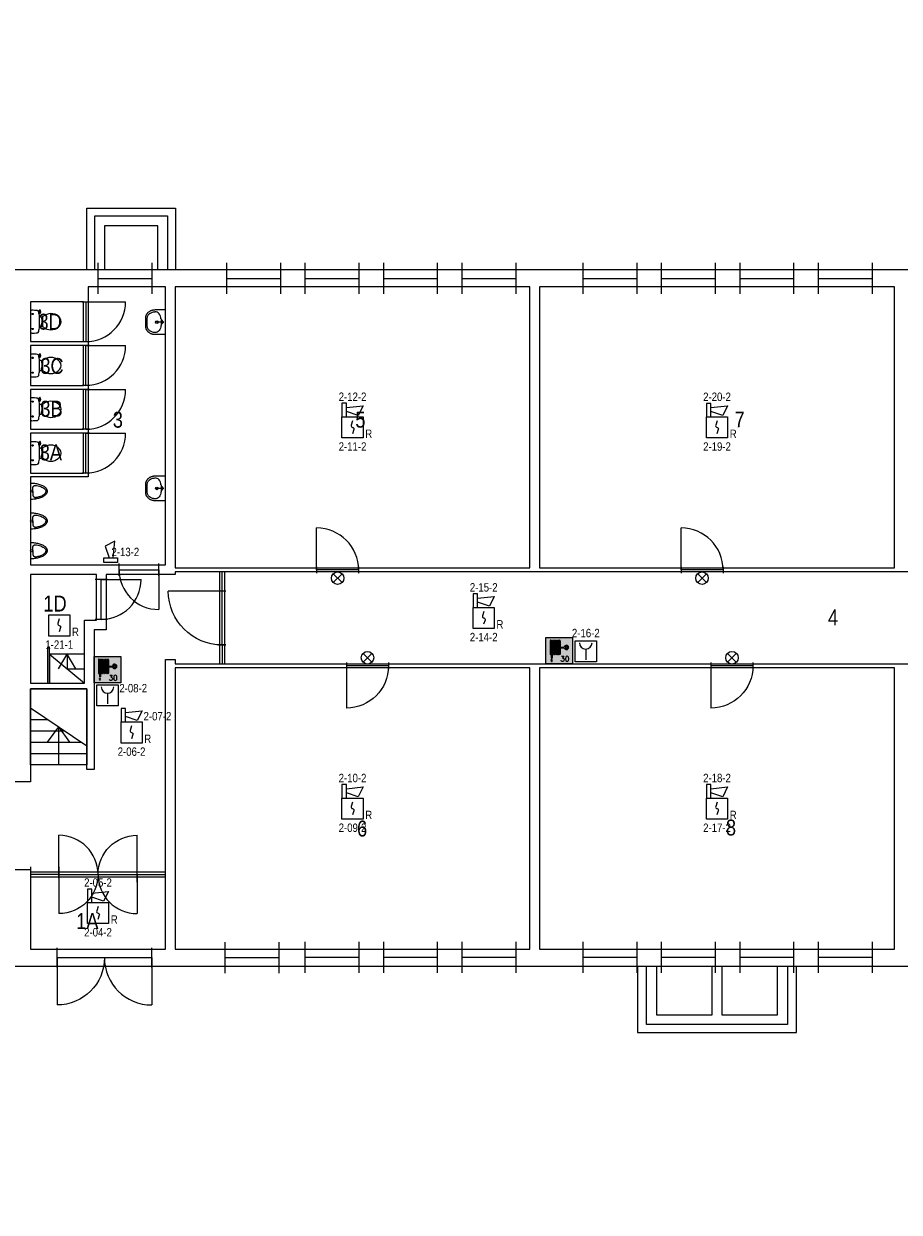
# Model space of a CAD drawing. Header units: millimetres. Extents: x 708096 to 1339077, y 428246 to 469230.
# Tile 5 of 15: x 914908 to 934713, y 439523 to 466388. Entities that reach past the tile are written whole.
import ezdxf
from ezdxf.enums import TextEntityAlignment as Align

# ---------------------------------------------------------------- set-up
doc = ezdxf.new("R2010")
doc.units = ezdxf.units.MM
doc.header["$LTSCALE"] = 171.31931
for name, color, linetype in [('-001 BWK', 7, 'Continuous'), ('003. HEFAS-BMI-AUTOMATISCHE MELDERS', 1, 'Continuous'), ('004. HEFAS-BMI-HANDBRANDMELDERS', 1, 'Continuous'), ('DVD-VB-V_TEXT', 7, 'Continuous'), ('FL8222--_BSLH', 7, 'Continuous')]:
    doc.layers.add(name, color=color, linetype=linetype)
doc.styles.add('DVD_Standaard 18', font='Romans.shx', dxfattribs={"height": 2})
doc.styles.get("Standard").update_dxf_attribs({"font": 'ARIALN.TTF'})

# ---------------------------------------------------------------- blocks, each defined once
blk = doc.blocks.new('DVDVB_32_-S-_Raam')
for p, q in [((0, -0.5), (0, 0.5)), ((1, -0.5), (1, 0.5)), ((0, 0), (1, 0))]:
    blk.add_line(p, q)
blk = doc.blocks.new('DVDVB_32_-S-_Deur')
for p, q in [((0, -0.5), (0, 0.5)), ((1, -0.5), (1, 0.5)), ((0, 0), (1, 0))]:
    blk.add_line(p, q)
blk = doc.blocks.new('DVDVB_32_-S-_DraairichtingEnkel')
blk.add_line((0, 0), (0, 1))
blk.add_arc((0, 0), 1, 0, 90)
blk = doc.blocks.new('DVDVB_32_-S-_DubbelDeur')
for p, q in [((0, -0.5), (0, 0.5)), ((1, -0.5), (1, 0.5)), ((0, 0), (1, 0))]:
    blk.add_line(p, q)
blk = doc.blocks.new('DVDVB_74_-S-_Toilet')
for p, q in [((248, 0), (-248, 0)), ((-143, -45), (-184, -45)), ((-163, -66), (-163, -24)), ((-111, -200), (-111, -230)), ((-101, -271), (-101, -250)), ((-101, -250), (-57, -250)), ((-67, -250), (-67, -268)), ((-57, -250), (-57, -267)), ((-57, -255), (-35, -255)), ((-35, -255), (-35, -260)), ((-35, -260), (35, -260)), ((35, -255), (35, -260)), ((57, -255), (35, -255)), ((57, -250), (57, -266)), ((101, -250), (57, -250)), ((67, -250), (67, -267)), ((101, -270), (101, -250)), ((111, -230), (111, -200)), ((193, -45), (152, -45)), ((173, -65), (173, -25)), ((178, -192), (183, -206)), ((181, -202), (210, -196)), ((211, -197), (208, -187)), ((262, -216), (210, -224)), ((222, -205), (259, -200)), ((264, -204), (266, -210))]:
    blk.add_line(p, q)
for centre in [(-163, -46), (173, -46)]:
    blk.add_circle(centre, 12)
for centre, radius, start, end in [((-214, -28), 43.4, 141.7698, 181.0192), ((892, -28), 1150, 180, 186.3309), ((-217, -151), 34, 186.3309, 259.2904), ((0, 994), 1200, 259.2904, 264.6981), ((-240, -231), 129, 326.1571, 0), ((0, 992), 1197, 264.6981, 275.3019), ((9, -1192), 926, 84.3005, 96.9358), ((0, 994), 1200, 275.3019, 280.7271), ((240, -231), 129, 180, 213.8429), ((207, -200), 25, 195.9272, 278.4779), ((220, -196), 10, 191.8886, 277.2238), ((217, -152), 33.5, 280.7271, 353.6509), ((214, -28), 43.4, 358.9808, 38.2302), ((-893, -28), 1150, 353.6509, 0), ((260, -206), 5, 15.7398, 97.2238), ((261, -212), 5, 278.4779, 15.7398), ((80, -457), 263, 148.9077, 230.8792), ((241, -554), 450, 146.1571, 148.9077), ((-101, -292), 20, 96.9358, 142.58), ((-81, -457), 263, 309.1208, 31.0923), ((99, -290), 20, 37.7817, 84.3005), ((-241, -554), 450, 31.0923, 33.8429), ((0, -556), 135, 230.8792, 309.1208)]:
    blk.add_arc(centre, radius, start, end)
blk = doc.blocks.new('DVDVB_74_-S-_Urinoir')
blk.add_circle((0, -25), 25)
blk.add_open_spline([(177, 0), (0, 0), (-178, 0)], degree=2)
for points, weights, knots in [([(-178, 0), (-178, -380), (0, -380), (177, -380), (177, 0)], [1, 0.707106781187, 1, 0.707106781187, 1], [0, 0, 0, 0.25, 0.25, 0.5, 0.5, 0.5]), ([(-1, -50), (-41, -50), (-81, -50), (-140, -50), (-140, -110), (-141, -111), (-141, -113), (-140, -113), (-140, -113), (-106, -344), (-4, -350)], [1, 1, 1, 0.707106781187, 1, 1, 1, 1, 1, 0.817166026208, 0.992380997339], [0, 0, 0, 0.2, 0.2, 0.4, 0.4, 0.6, 0.6, 0.8, 0.8, 0.9958328, 0.9958328, 0.9958328]), ([(-7, -50), (32, -50), (71, -50), (72, -50), (72, -50), (132, -50), (132, -110), (132, -110), (131, -110), (131, -111), (131, -113), (132, -113), (132, -113), (99, -344), (-4, -350)], [1, 1, 1, 1, 1, 0.707106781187, 1, 1, 1, 1, 1, 1, 1, 0.817166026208, 0.992380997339], [0, 0, 0, 0.1428571, 0.1428571, 0.2857143, 0.2857143, 0.4285714, 0.4285714, 0.5714286, 0.5714286, 0.7142857, 0.7142857, 0.8571429, 0.8571429, 0.9970234, 0.9970234, 0.9970234])]:
    blk.add_rational_spline(points, weights, degree=2, knots=knots)
blk = doc.blocks.new('DVDVB_74_-S-_Wasbak')
for p, q in [((-79, -100), (79, -100)), ((0, -65), (-45, -82)), ((-37, -64), (-29, -89)), ((0, -65), (0, -153)), ((0, -65), (45, -82)), ((37, -64), (29, -89))]:
    blk.add_line(p, q)
for centre, radius in [((0, -196), 30), ((0, -196), 20), ((0, -66), 17.5)]:
    blk.add_circle(centre, radius)
blk.add_ellipse((-96, -211), major_axis=(136, 40), ratio=0.751905, start_param=1.224555, end_param=2.997882)
at = {"extrusion": (0, 0, -1)}
blk.add_ellipse((96, -211), major_axis=(-136, 40), ratio=0.751905, start_param=1.224555, end_param=2.997882, dxfattribs=at)
for points in [[(-275, 0), (-275, -118), (-275, -235)], [(275, 0), (0, 0), (-275, 0)], [(275, -236), (275, -118), (275, 0)], [(-92, -451), (0, -450), (91, -450)]]:
    blk.add_open_spline(points, degree=2)
for points in [[(-275, -235), (-270, -456), (-92, -451)], [(91, -450), (270, -456), (275, -236)]]:
    blk.add_rational_spline(points, [1, 0.707108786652, 1], degree=2)
blk.add_rational_spline([(235, -235), (231, -415), (92, -411), (92, -410), (91, -410), (0, -410), (-91, -410), (-92, -410), (-93, -411), (-231, -415), (-235, -235)], [1, 0.707108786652, 1, 1, 1, 1, 1, 1, 1, 0.707108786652, 1], degree=2, knots=[0, 0, 0, 0.2, 0.2, 0.4, 0.4, 0.6, 0.6, 0.8, 0.8, 1, 1, 1])
blk = doc.blocks.new('DVDVB_24_-S-_TrapOp')
for p, q in [((0.15, 1), (0.15, 0)), ((0.75, 1), (0.25, 0)), ((0.3, 1), (0.3, 0.1)), ((0.45, 1), (0.45, 0.4)), ((0.6, 1), (0.6, 0.7)), ((0.3, 0.7), (0.5, 0.5)), ((0, 0.5), (0.5, 0.5)), ((0.3, 0.3), (0.5, 0.5))]:
    blk.add_line(p, q)
at = {"flags": 128}
blk.add_lwpolyline([(0, 1), (1, 1), (1, 0), (0, 0)], close=True, dxfattribs=at)
blk = doc.blocks.new('DVD_BSLH_001')
at = {"layer": 'FL8222--_BSLH', "lineweight": 5, "true_color": 0xbd3632}
blk.add_hatch(color=15, dxfattribs=at).paths.add_polyline_path([(-300, 300), (300, 300), (300, -300), (-300, -300)])
at = {"layer": 'FL8222--_BSLH', "lineweight": 5, "true_color": 0xf4f8f4}
h = blk.add_hatch(color=7, dxfattribs=at)
h.paths.add_polyline_path([(-205, 224, -0.414214), (-189, 240), (-189, -92, -0.414214), (-205, -76)])
h.paths.add_polyline_path([(-158, 220, 0.414214), (-169, 231, 0.414142), (-180, 220, 0.000061), (-180, 220), (-180, -165), (-158, -165)])
h.paths.add_polyline_path([(-127, 220, 0.414214), (-138, 231, 0.414214), (-149, 220), (-149, -73, 0.414214), (-138, -84, 0.414214), (-127, -73)])
h.paths.add_polyline_path([(-96, 220, 0.414214), (-107, 231, 0.414214), (-118, 220), (-118, -73, 0.414214), (-107, -84, 0.414214), (-96, -73)])
h.paths.add_polyline_path([(-65, 220, 0.414214), (-76, 231, 0.414214), (-87, 220), (-87, -73, 0.414214), (-76, -84, 0.414214), (-65, -73)])
h.paths.add_polyline_path([(-35, 220, 0.414214), (-45, 231, 0.414214), (-56, 220), (-56, -73, 0.414214), (-45, -84, 0.414214), (-35, -73)])
h.paths.add_polyline_path([(-4, 220, 0.414214), (-15, 231, 0.414214), (-26, 220), (-26, -73, 0.414214), (-15, -84, 0.414214), (-4, -73)])
h.paths.add_polyline_path([(22, -76, -0.414214), (5, -92), (5, 240, -0.414214), (22, 224), (22, 82), (112, 82, -12.003331), (112, 66), (22, 66)])
h.paths.add_polyline_path([(124, 66), (153, 66), (153, 36, -0.293766)], flags=16)
h.paths.add_polyline_path([(124, 82, -0.293766), (153, 112), (153, 82)], flags=16)
h.paths.add_polyline_path([(169, 36), (169, 66), (199, 66, -0.293766)], flags=16)
h.paths.add_polyline_path([(169, 82), (169, 112, -0.293766), (199, 82)], flags=16)
h.paths.add_polyline_path([(-158, -200), (-180, -200), (-174, -240), (-163, -240)])
at = {"layer": 'FL8222--_BSLH', "color": 7, "linetype": 'Continuous', "lineweight": 5, "true_color": 0xf4f8f4}
for p, q in [((-205, 224), (-205, -76)), ((-189, 240), (-189, -92)), ((-180, 220), (-180, -165)), ((-169, 231), (-169, 231)), ((-158, 220), (-158, -165)), ((5, 240), (5, -92)), ((22, 224), (22, 82)), ((22, 82), (112, 82)), ((22, 66), (112, 66)), ((22, 66), (22, -76)), ((124, 82), (153, 82)), ((124, 66), (153, 66)), ((153, 112), (153, 82)), ((153, 66), (153, 36)), ((169, 112), (169, 82)), ((169, 82), (199, 82)), ((169, 66), (199, 66)), ((169, 66), (169, 36)), ((-180, -165), (-158, -165)), ((-180, -200), (-158, -200)), ((-174, -240), (-180, -200)), ((-174, -240), (-163, -240)), ((-163, -240), (-158, -200))]:
    blk.add_line(p, q, dxfattribs=at)
at = {"layer": 'FL8222--_BSLH', "color": 15, "lineweight": 5, "true_color": 0xbd3632}
blk.add_lwpolyline([(-300, 300), (300, 300), (300, -300), (-300, -300)], close=True, dxfattribs=at)
at = {"layer": 'FL8222--_BSLH', "color": 7, "linetype": 'Continuous', "lineweight": 5, "true_color": 0xf4f8f4}
for points in [[(-127, -73), (-127, 220, 0.414214), (-138, 231, 0.414214), (-149, 220), (-149, -73, 0.414214), (-138, -84, 0.414214)], [(-96, -73), (-96, 220, 0.414214), (-107, 231, 0.414214), (-118, 220), (-118, -73, 0.414214), (-107, -84, 0.414214)], [(-65, -73), (-65, 220, 0.414214), (-76, 231, 0.414214), (-87, 220), (-87, -73, 0.414214), (-76, -84, 0.414214)], [(-35, -73), (-35, 220, 0.414214), (-45, 231, 0.414214), (-56, 220), (-56, -73, 0.414214), (-45, -84, 0.414214)], [(-4, -73), (-4, 220, 0.414214), (-15, 231, 0.414214), (-26, 220), (-26, -73, 0.414214), (-15, -84, 0.414214)]]:
    blk.add_lwpolyline(points, format="xyb", close=True, dxfattribs=at)
for centre, radius, start, end in [((-189, 224), 16.4, 90, 180), ((-169, 220), 10.9, 90, 180), ((-169, 220), 10.9, 0, 90), ((5, 224), 16.4, 0, 90), ((161, 74), 49.5, 189.5247, 170.4753), ((161, 74), 38.6, 102.258, 167.742), ((161, 74), 38.6, 192.258, 257.742), ((161, 74), 38.6, 12.258, 77.742), ((161, 74), 38.6, 282.258, 347.742), ((-189, -76), 16.4, 180, 270), ((5, -76), 16.4, 270, 0)]:
    blk.add_arc(centre, radius, start, end, dxfattribs=at)
at = {"layer": 'DVD-VB-V_TEXT', "lineweight": 5, "style": 'DVD_Standaard 18'}
blk.add_attdef('$SLANGLENGTE', (23, -245), '', height=120, dxfattribs=at)
at = {"layer": 'DVD-VB-V_TEXT', "lineweight": 5, "style": 'DVD_Standaard 18', "flags": 1}
for tag, p in [('$DVDCODE', (19, -508)), ('$FABRIKANT', (20, -696))]:
    blk.add_attdef(tag, p, '', height=120, dxfattribs=at)
blk = doc.blocks.new('*U138')
at = {"layer": '003. HEFAS-BMI-AUTOMATISCHE MELDERS', "color": 1, "linetype": 'Continuous'}
blk.add_line((-170, -170), (-170, 170), dxfattribs=at)
blk.add_lwpolyline([(-170, -170), (-170, 170), (170, 170), (170, -170)], close=True, dxfattribs=at)
at = {"layer": '004. HEFAS-BMI-HANDBRANDMELDERS', "color": 1, "linetype": 'Continuous'}
blk.add_line((-1, 34), (-1, -136), dxfattribs=at)
blk.add_lwpolyline([(-170, 170), (170, 170), (170, -170), (-170, -170)], close=True, dxfattribs=at)
blk.add_arc((-1, 135), 101, 180, 0, dxfattribs=at)
at = {"layer": '003. HEFAS-BMI-AUTOMATISCHE MELDERS'}
blk.add_attdef('COMPONENTNUMMER', text='', height=135, dxfattribs=at).set_placement((414, 115), align=Align.MIDDLE_CENTER)
blk = doc.blocks.new('*U101')
at = {"layer": '003. HEFAS-BMI-AUTOMATISCHE MELDERS', "color": 1, "linetype": 'Continuous'}
blk.add_line((-170, -170), (-170, 170), dxfattribs=at)
blk.add_lwpolyline([(-170, -170), (-170, 170), (170, 170), (170, -170)], close=True, dxfattribs=at)
at = {"layer": '004. HEFAS-BMI-HANDBRANDMELDERS', "color": 1, "linetype": 'Continuous'}
blk.add_line((-1, 34), (-1, -136), dxfattribs=at)
blk.add_lwpolyline([(-170, 170), (170, 170), (170, -170), (-170, -170)], close=True, dxfattribs=at)
blk.add_arc((-1, 135), 101, 180, 0, dxfattribs=at)
at = {"layer": '003. HEFAS-BMI-AUTOMATISCHE MELDERS'}
blk.add_attdef('COMPONENTNUMMER', text='', height=135, dxfattribs=at).set_placement((0, 293), align=Align.MIDDLE_CENTER)
blk = doc.blocks.new('*U85')
at = {"layer": '003. HEFAS-BMI-AUTOMATISCHE MELDERS', "color": 1, "linetype": 'Continuous'}
for points in [[(-170, 170), (-98, 170), (-98, 387), (-170, 387)], [(-170, -170), (-170, 170), (170, 170), (170, -170)]]:
    blk.add_lwpolyline(points, close=True, dxfattribs=at)
blk.add_lwpolyline([(-98, 319), (170, 348), (91, 191), (-98, 255)], dxfattribs=at)
blk.add_lwpolyline([(1, 105), (-21, 34, 0.457698), (0, 0, -0.462378), (21, -34), (-2, -102)], format="xyb", dxfattribs=at)
at = {"layer": '003. HEFAS-BMI-AUTOMATISCHE MELDERS', "insert": (261, -170), "char_height": 135, "width": 490.19, "attachment_point": 8}
blk.add_mtext('R', dxfattribs=at)
at = {"layer": '003. HEFAS-BMI-AUTOMATISCHE MELDERS'}
for tag, p in [('COMPONENTNUMMER2', (0, 493)), ('COMPONENTNUMMER', (0, -308))]:
    blk.add_attdef(tag, text='', height=135, dxfattribs=at).set_placement(p, align=Align.MIDDLE_CENTER)
blk = doc.blocks.new('*U99')
at = {"layer": '003. HEFAS-BMI-AUTOMATISCHE MELDERS', "color": 1, "linetype": 'Continuous'}
for points in [[(-170, 170), (-98, 170), (-98, 387), (-170, 387)], [(-170, -170), (-170, 170), (170, 170), (170, -170)]]:
    blk.add_lwpolyline(points, close=True, dxfattribs=at)
blk.add_lwpolyline([(-98, 319), (170, 348), (91, 191), (-98, 255)], dxfattribs=at)
blk.add_lwpolyline([(1, 105), (-21, 34, 0.457698), (0, 0, -0.462378), (21, -34), (-2, -102)], format="xyb", dxfattribs=at)
at = {"layer": '003. HEFAS-BMI-AUTOMATISCHE MELDERS', "insert": (261, -170), "char_height": 135, "width": 490.19, "attachment_point": 8}
blk.add_mtext('R', dxfattribs=at)
at = {"layer": '003. HEFAS-BMI-AUTOMATISCHE MELDERS'}
for tag, p in [('COMPONENTNUMMER2', (417, 262)), ('COMPONENTNUMMER', (0, -308))]:
    blk.add_attdef(tag, text='', height=135, dxfattribs=at).set_placement(p, align=Align.MIDDLE_CENTER)
blk = doc.blocks.new('*U74')
at = {"layer": '003. HEFAS-BMI-AUTOMATISCHE MELDERS', "color": 1, "linetype": 'Continuous'}
blk.add_lwpolyline([(-170, -170), (-170, 170), (170, 170), (170, -170)], close=True, dxfattribs=at)
blk.add_lwpolyline([(1, 105), (-21, 34, 0.457698), (0, 0, -0.462378), (21, -34), (-2, -102)], format="xyb", dxfattribs=at)
at = {"layer": '003. HEFAS-BMI-AUTOMATISCHE MELDERS', "insert": (261, -170), "char_height": 135, "width": 490.19, "attachment_point": 8}
blk.add_mtext('R', dxfattribs=at)
at = {"layer": '003. HEFAS-BMI-AUTOMATISCHE MELDERS'}
blk.add_attdef('COMPONENTNUMMER', text='', height=135, dxfattribs=at).set_placement((0, -308), align=Align.MIDDLE_CENTER)
blk = doc.blocks.new('*U100')
at = {"layer": '003. HEFAS-BMI-AUTOMATISCHE MELDERS', "color": 1, "linetype": 'Continuous'}
blk.add_lwpolyline([(-170, 170), (-98, 170), (-98, 387), (-170, 387)], close=True, dxfattribs=at)
blk.add_lwpolyline([(-98, 319), (170, 348), (91, 191), (-98, 255)], dxfattribs=at)
at = {"layer": '003. HEFAS-BMI-AUTOMATISCHE MELDERS'}
blk.add_attdef('COMPONENTNUMMER2', text='', height=135, dxfattribs=at).set_placement((-2, 650), align=Align.MIDDLE_CENTER)
blk = doc.blocks.new('NEVENINDICATOR')
at = {"color": 1, "linetype": 'Continuous'}
for p, q in [((-120, -120), (120, 120)), ((-120, 120), (120, -120))]:
    blk.add_line(p, q, dxfattribs=at)
blk.add_circle((0, 0), 170, dxfattribs=at)
blk = doc.blocks.new('A$C1404348D')
at = {"xscale": 0.7895648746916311, "yscale": 0.7895648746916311, "zscale": 0.7895648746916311}
blk.add_blockref('NEVENINDICATOR', (0, 0), dxfattribs=at)
blk = doc.blocks.new('*U55')
at = {"layer": '003. HEFAS-BMI-AUTOMATISCHE MELDERS', "xscale": 0.75, "yscale": 0.75, "zscale": 0.75}
blk.add_blockref('A$C1404348D', (0, 0), dxfattribs=at)

msp = doc.modelspace()

# ---------------------------------------------------------------- linework, layer by layer
at = {"layer": '-001 BWK'}
for p, q in [((916338, 462223), (918338, 462223)), ((916338, 460823), (916338, 462223)), ((918338, 462223), (918338, 460823)), ((916518, 460823), (916518, 462043)), ((916518, 462043), (918158, 462043)), ((916738, 461823), (916738, 460823)), ((917938, 461823), (916738, 461823)), ((917938, 460823), (917938, 461823)), ((918158, 462043), (918158, 460823)), ((915493, 452293), (915443, 452293)), ((915443, 452293), (915443, 451480)), ((915493, 451480), (915493, 452293)), ((916283, 452138), (915493, 452138)), ((915493, 452138), (915493, 451480)), ((915493, 452138), (916283, 451480)), ((915691, 451809), (915888, 452138)), ((916085, 451809), (915888, 452138)), ((915888, 452138), (915888, 451809)), ((916283, 451480), (916283, 452138)), ((915888, 451809), (916283, 451809)), ((915063, 451353), (916333, 451353)), ((915063, 451353), (915063, 449633)), ((915443, 451480), (915493, 451480)), ((915493, 451480), (916283, 451480)), ((916333, 451353), (916333, 449633)), ((928791, 445088), (928791, 443588)), ((928999, 443768), (928999, 445088)), ((929219, 445088), (929219, 443988)), ((930481, 443988), (930481, 445088)), ((930701, 445088), (930701, 443988)), ((931962, 443988), (931962, 445088)), ((932182, 445088), (932182, 443768)), ((932391, 443588), (932391, 445088)), ((929219, 443988), (930481, 443988)), ((930701, 443988), (931962, 443988)), ((928791, 443588), (932391, 443588)), ((932182, 443768), (928999, 443768))]:
    msp.add_line(p, q, dxfattribs=at)
for points in [[(977853, 441963), (977853, 459868), (968478, 459868), (968478, 456263), (963118, 456263), (963118, 460823), (914683, 460823), (914683, 457588), (907763, 457588), (907763, 466388), (898358, 466388), (898358, 439523), (907733, 439523), (907733, 446786), (914683, 446786), (914683, 445088), (963118, 445088), (963118, 448638), (968478, 448638), (968478, 441963)], [(915063, 454158), (918113, 454158), (918113, 460443), (916363, 460443), (916363, 456143), (915063, 456143)], [(926358, 460443), (918333, 460443), (918333, 454086), (926358, 454086)], [(934603, 460441), (926578, 460441), (926578, 454086), (934603, 454086)], [(915063, 459203), (916263, 459203), (916263, 460103), (915063, 460103)], [(915063, 458213), (916263, 458213), (916263, 459113), (915063, 459113)], [(915063, 457223), (916263, 457223), (916263, 458123), (915063, 458123)], [(915063, 456233), (916263, 456233), (916263, 457133), (915063, 457133)], [(915063, 453938), (915063, 451480), (916283, 451480), (916283, 452905), (916553, 452905), (916553, 453938)], [(919447, 453996), (919447, 451916), (942901, 451916), (942901, 453996)], [(926358, 445468), (926358, 451826), (918333, 451826), (918333, 445468)], [(934603, 445468), (934603, 451826), (926578, 451826), (926578, 445468)], [(918113, 445468), (918113, 447101), (915063, 447101), (915063, 445468)]]:
    msp.add_lwpolyline(points, close=True, dxfattribs=at)
msp.add_lwpolyline([(914683, 447273), (915063, 447273), (915063, 447215), (918113, 447215), (918113, 452016), (918333, 452016), (918333, 451916), (919347, 451916), (919347, 453996), (918333, 453996), (918333, 453938), (916773, 453938), (916773, 452688), (916503, 452688), (916503, 449533), (916333, 449533), (916333, 451353), (915063, 451353), (915063, 449253), (914683, 449253)], dxfattribs=at)

# ---------------------------------------------------------------- block references
for name, p, xscale, yscale in [('DVDVB_32_-S-_Raam', (916593, 460633), 1219.999977, 699.9988111), ('DVDVB_32_-S-_Raam', (919501, 460633), 1219.999977, 699.9988111), ('DVDVB_32_-S-_Raam', (921276, 460633), 1219.999977, 699.9988111), ('DVDVB_32_-S-_Raam', (923051, 460633), 1219.999977, 699.9988111), ('DVDVB_32_-S-_Raam', (924826, 460633), 1219.999977, 699.9988111), ('DVDVB_32_-S-_Raam', (927561, 460633), 1219.999977, 699.9988111), ('DVDVB_32_-S-_Raam', (929336, 460633), 1219.999977, 699.9988111), ('DVDVB_32_-S-_Raam', (931111, 460633), 1219.999977, 699.9988111), ('DVDVB_32_-S-_Raam', (932886, 460633), 1219.999977, 699.9988111), ('DVDVB_32_-S-_DraairichtingEnkel', (921533, 454041), 950.0122772, 950.0122772), ('DVDVB_32_-S-_DraairichtingEnkel', (929778, 454041), 950.0122772, 950.0122772), ('DVDVB_32_-S-_Deur', (917063, 454048), 899.9634135, 280), ('DVDVB_32_-S-_DraairichtingEnkel', (922208, 451871), 950.0122772, -950.0122772), ('DVDVB_32_-S-_DraairichtingEnkel', (930453, 451871), 950.0122772, -950.0122772), ('DVDVB_32_-S-_DraairichtingEnkel', (915703, 447158), 885.0097283, 885.0097283), ('DVDVB_32_-S-_DraairichtingEnkel', (917473, 447158), -885.0097283, 885.0097283), ('DVDVB_32_-S-_Raam', (917473, 447158), 640.000217, 349.9994056), ('DVDVB_32_-S-_DubbelDeur', (915703, 447158), 1770.019457, 174), ('DVDVB_32_-S-_DubbelDeur', (915703, 447158), 1770.019457, 174), ('DVDVB_32_-S-_DraairichtingEnkel', (915703, 447158), 885.0097283, -885.0097283), ('DVDVB_32_-S-_DraairichtingEnkel', (917473, 447158), -885.0097283, -885.0097283), ('DVDVB_32_-S-_DubbelDeur', (915663, 445278), 2140.014729, 440), ('DVDVB_32_-S-_Raam', (919468, 445278), 1219.999977, 699.9988111), ('DVDVB_32_-S-_Raam', (921276, 445287), 1219.999977, 699.9988111), ('DVDVB_32_-S-_Raam', (923051, 445287), 1219.999977, 699.9988111), ('DVDVB_32_-S-_Raam', (924826, 445287), 1219.999977, 699.9988111), ('DVDVB_32_-S-_Raam', (927561, 445287), 1219.999977, 699.9988111), ('DVDVB_32_-S-_Raam', (929336, 445287), 1219.999977, 699.9988111), ('DVDVB_32_-S-_Raam', (931111, 445287), 1219.999977, 699.9988111), ('DVDVB_32_-S-_Raam', (932886, 445287), 1219.999977, 699.9988111), ('DVDVB_32_-S-_DraairichtingEnkel', (915663, 445278), 1070.007364, -1070.007364), ('DVDVB_32_-S-_DraairichtingEnkel', (917803, 445278), -1070.007364, -1070.007364)]:
    msp.add_blockref(name, p, dxfattribs=dict(at, xscale=xscale, yscale=yscale))
for name, p, xscale, yscale, rotation in [('DVDVB_32_-S-_Deur', (916313, 460103), 899.9939455, 160, 270), ('DVDVB_32_-S-_DraairichtingEnkel', (916313, 460103), 899.9939455, 899.9939455, 270), ('DVDVB_74_-S-_Toilet', (915063, 459654), 0.9999983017, 0.9999983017, 90), ('DVDVB_74_-S-_Wasbak', (918113, 459643), 0.9999983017, 0.9999983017, 270), ('DVDVB_74_-S-_Toilet', (915063, 458663), 0.9999983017, 0.9999983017, 90), ('DVDVB_32_-S-_Deur', (916313, 458213), 899.9938814, 160, 90), ('DVDVB_32_-S-_DraairichtingEnkel', (916313, 459113), 899.9938814, 899.9938814, 270), ('DVDVB_32_-S-_Deur', (916313, 457223), 899.9940096, 160, 90), ('DVDVB_32_-S-_DraairichtingEnkel', (916313, 458123), 899.9940096, 899.9940096, 270), ('DVDVB_74_-S-_Toilet', (915063, 457674), 0.9999983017, 0.9999983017, 90), ('DVDVB_32_-S-_Deur', (916313, 456233), 900.0245094, 160, 90), ('DVDVB_32_-S-_DraairichtingEnkel', (916313, 457133), 900.0245094, 900.0245094, 270), ('DVDVB_74_-S-_Toilet', (915063, 456683), 0.9999983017, 0.9999983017, 90), ('DVDVB_74_-S-_Urinoir', (915063, 455822), 0.9999983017, 0.9999983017, 90), ('DVDVB_74_-S-_Wasbak', (918113, 455886), 0.9999983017, 0.9999983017, 270), ('DVDVB_74_-S-_Urinoir', (915063, 455150), 0.9999983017, 0.9999983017, 90), ('DVDVB_74_-S-_Urinoir', (915063, 454479), 0.9999983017, 0.9999983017, 90), ('DVDVB_32_-S-_DraairichtingEnkel', (917963, 454048), 899.9634135, 899.9634135, 180), ('DVDVB_32_-S-_Deur', (922483, 454041), 950.0122772, 150, 180), ('DVDVB_32_-S-_Deur', (930728, 454041), 950.0122772, 150, 180), ('DVDVB_32_-S-_Deur', (916663, 452923), 899.993903, 280, 90), ('DVDVB_32_-S-_DraairichtingEnkel', (916663, 453823), 899.993903, 899.993903, 270), ('DVDVB_32_-S-_Raam', (919397, 453566), 429.9926655, 160, 90), ('DVDVB_32_-S-_DraairichtingEnkel', (919397, 453566), 1220.001241, -1220.001241, 270), ('DVDVB_32_-S-_Deur', (919397, 452346), 1220.001241, 160, 90), ('DVDVB_32_-S-_Raam', (919397, 452346), 429.9926655, 160, 270), ('DVDVB_32_-S-_Deur', (923158, 451871), 950.0122772, 150, 180), ('DVDVB_32_-S-_Deur', (931403, 451871), 950.0122772, 150, 180), ('DVDVB_24_-S-_TrapOp', (916333, 449633), 1720, 1270, 90), ('DVDVB_32_-S-_Raam', (915703, 447158), 640.000217, 349.9994056, 180)]:
    msp.add_blockref(name, p, dxfattribs=dict(at, xscale=xscale, yscale=yscale, rotation=rotation))
for p in [(927022, 452216), (916803, 451788)]:
    msp.add_blockref('DVD_BSLH_001', p).add_auto_attribs({'$SLANGLENGTE': '30'})
at = {"layer": '003. HEFAS-BMI-AUTOMATISCHE MELDERS', "xscale": 1.403670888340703, "yscale": 1.403670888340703, "zscale": 1.403670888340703}
for name, p, values in [('*U85', (922346, 457265), {'COMPONENTNUMMER': '2-11-2', 'COMPONENTNUMMER2': '2-12-2'}), ('*U85', (930591, 457264), {'COMPONENTNUMMER': '2-19-2', 'COMPONENTNUMMER2': '2-20-2'}), ('*U85', (925313, 452956), {'COMPONENTNUMMER': '2-14-2', 'COMPONENTNUMMER2': '2-15-2'}), ('*U74', (915711, 452787), {'COMPONENTNUMMER': '1-21-1'}), ('*U101', (927623, 452204), {'COMPONENTNUMMER': '2-16-2'}), ('*U138', (916803, 451208), {'COMPONENTNUMMER': '2-08-2'}), ('*U99', (917347, 450368), {'COMPONENTNUMMER': '2-06-2', 'COMPONENTNUMMER2': '2-07-2'}), ('*U85', (922346, 448647), {'COMPONENTNUMMER': '2-09-2', 'COMPONENTNUMMER2': '2-10-2'}), ('*U85', (930591, 448647), {'COMPONENTNUMMER': '2-17-2', 'COMPONENTNUMMER2': '2-18-2'}), ('*U85', (916588, 446285), {'COMPONENTNUMMER': '2-04-2', 'COMPONENTNUMMER2': '2-05-2'})]:
    msp.add_blockref(name, p, dxfattribs=at).add_auto_attribs(values)
at = {"layer": '003. HEFAS-BMI-AUTOMATISCHE MELDERS'}
ref = msp.add_blockref('*U100', (916483, 454452), dxfattribs=dict(at, xscale=-1.403670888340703, yscale=1.403670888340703, zscale=1.403670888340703, rotation=270))
ref.add_attrib('COMPONENTNUMMER2', '2-13-2', dxfattribs={"height": 189.5}).set_placement((917206, 454449), align=Align.MIDDLE_CENTER)
at = {"layer": '003. HEFAS-BMI-AUTOMATISCHE MELDERS', "xscale": 1.403670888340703, "yscale": 1.403670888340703, "zscale": 1.403670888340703}
for p in [(922008, 453855), (930253, 453855), (922683, 452057), (930928, 452057)]:
    msp.add_blockref('*U55', p, dxfattribs=at)

# ---------------------------------------------------------------- texts
at = {"layer": '-001 BWK'}
for s, p in [('3D', (915240, 459474)), ('3C', (915283, 458473)), ('3B', (915283, 457506)), ('3', (916922, 457258)), ('5', (922409, 457259)), ('7', (930988, 457262)), ('3A', (915269, 456519)), ('1D', (915352, 453102)), ('4', (933101, 452788)), ('6', (922448, 448015)), ('8', (930792, 448039)), ('1A', (916094, 445924))]:
    msp.add_text(s, height=360, dxfattribs=at).set_placement(p)

doc.saveas('drawing.dxf')
